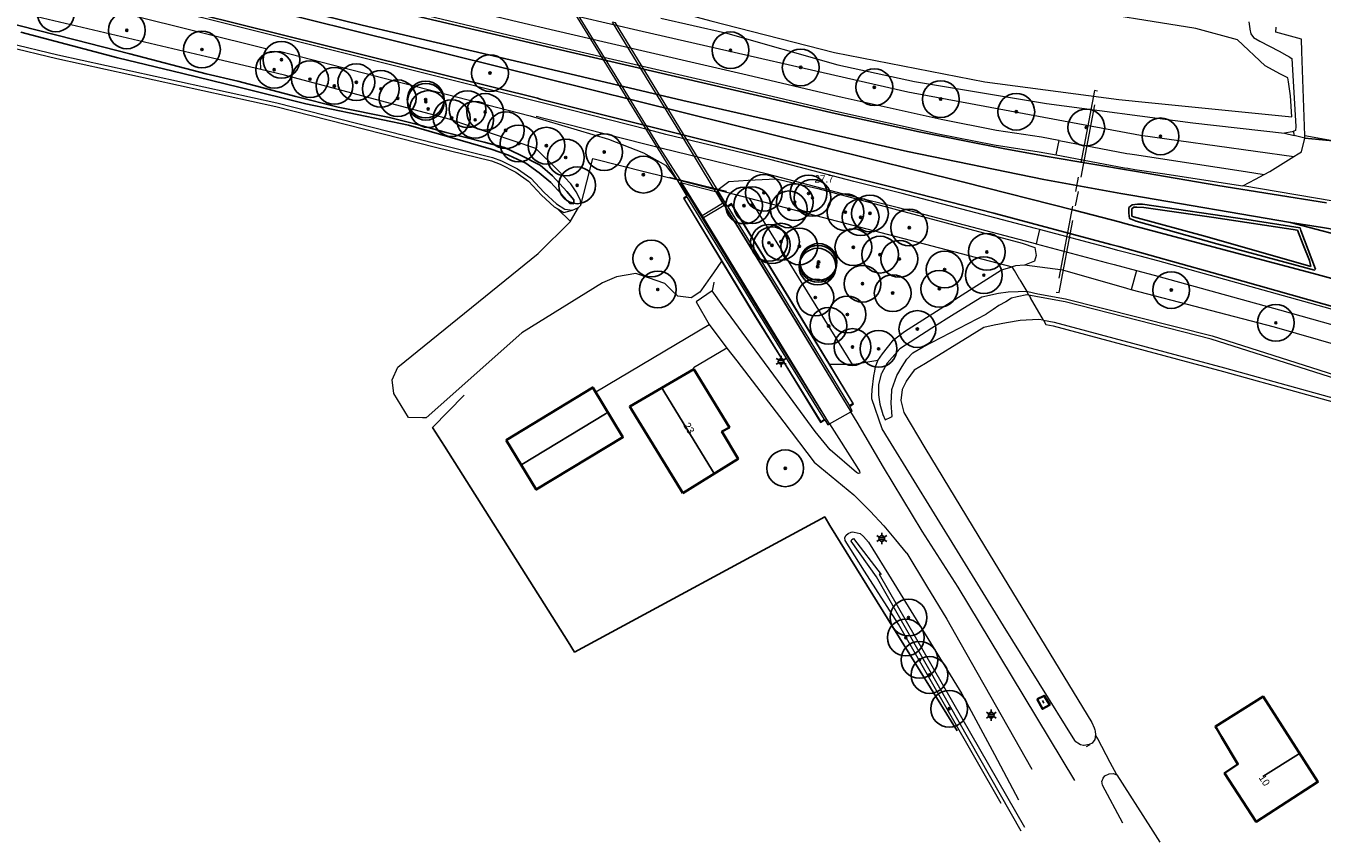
# Model space of a CAD drawing. Header units: metres. Extents: x 169249 to 194689, y 406250 to 412203.
# Tile 4 of 26: x 172276 to 172452, y 406494 to 406605. Entities that reach past the tile are written whole.
import ezdxf
from ezdxf.enums import TextEntityAlignment as Align

# ---------------------------------------------------------------- set-up
doc = ezdxf.new("R2010")
doc.units = ezdxf.units.M
doc.linetypes.add('AM-AS', pattern=[16, 10, -2, 2, -2])
doc.layers.get('0').update_dxf_attribs({"lineweight": 25})
for name, color, linetype, lineweight in [('B-WE-AM-AS_KUNSTWERK_DUIKER-GV', 10, 'AM-AS', 18), ('B-WE-BV-LEUNING-G', 210, 'BV-LEUNING', 18), ('B-WE-GR-BOOM-S', 90, 'Continuous', 25), ('B-WE-GW-WATERGANG_INSTEEK-G', 160, 'Continuous', 18), ('B-WE-GW-WATERGANG_SLOOT_BODEM-G', 160, 'Continuous', 18), ('B-WE-GW-WATERGANG_WATERLIJN-G', 160, 'Continuous', 18), ('B-WE-IE-TERREINAFSCHEIDING_KUNSTMATIG_MUUR-GV', 90, 'IE-TERREINAFSCHEIDING-KUNSTMATIG-DICHT', 18), ('B-WE-KL-ET_LS_OV_LICHTMAST-S', 190, 'Continuous', 25), ('B-WE-KW-KUNSTWERK_TUNNEL-G', 170, 'Continuous', 18), ('B-WE-OG-TOPOGRAFIE-G', 7, 'Continuous', 18), ('B-WE-OG-TOPOGRAFIE_BEBOUWING-G', 1, 'Continuous', 35), ('B-WE-OG-TOPOGRAFIE_CULTUURSCHEIDING-G', 7, 'Continuous', 18), ('B-WE-OG-TOPOGRAFIE_TERREIN_GROEN-GV', 92, 'Continuous', 18), ('B-WE-OG-TOPOGRAFIE_TERREIN_GROEN_BOS-GV', 92, 'Continuous', 18), ('B-WE-OG-TOPOGRAFIE_WATER-GV', 160, 'Continuous', 18), ('B-WE-OG-TOPOGRAFIE_WEG_BERM-GV', 62, 'Continuous', 18), ('B-WE-OG-TOPOGRAFIE_WEG_RIJWEG-GV', 252, 'Continuous', 18), ('B-WE-OG-TOPOGRAFIE_WEG_RIJWIELPAD-G', 51, 'Continuous', 18), ('B-WE-OG-TOPOGRAFIE_WEG_RIJWIELPAD-GV', 51, 'Continuous', 18), ('B-WE-OG-TOPOGRAFIE_WEG_VERHARD-G', 252, 'Continuous', 18)]:
    doc.layers.add(name, color=color, linetype=linetype, lineweight=lineweight)
for name, color, linetype in [('B-WE-IE-TERREINAFSCHEIDING_KUNSTMATIG_HEKWERK_RASTER-G', 7, 'Continuous'), ('B-WE-KG-KADASTRAAL_NOK-G', 7, 'Continuous'), ('B-WE-OG-TOPOGRAFIE_WATER_SLOOT-GV', 7, 'Continuous'), ('B-WE-OG-TOPOGRAFIE_WEG_INRIT-GV', 7, 'Continuous'), ('B-WE-OG-TOPOGRAFIE_WEG_VERKEERSEILAND-GV', 7, 'Continuous'), ('B-WE-VW-MARKERING-G', 7, 'Continuous'), ('Label_Nummeraanduidingreeks', 7, 'Continuous'), ('Label_Puntobject', 7, 'Continuous')]:
    doc.layers.add(name, color=color, linetype=linetype)
doc.styles.add('NLCS-ISO', font='txt')
doc.linetypes.add('BV-LEUNING', pattern='A,1,[69,NLCS.SHX,S=0.2,R=0,X=0,Y=0],1', length=2)
doc.linetypes.add('IE-TERREINAFSCHEIDING-KUNSTMATIG-DICHT', pattern='A,8,-1,[82,NLCS.SHX,S=0.75,R=90,X=0,Y=0],-1', length=10)

# ---------------------------------------------------------------- blocks, each defined once
blk = doc.blocks.new('SGR-BOOM_01')
at = {"ltscale": 0.1}
h = blk.add_hatch(color=256, dxfattribs=at)
edge = h.paths.add_edge_path()
edge.add_arc((0, 0), 0.15, 0, 360)
for radius in [2.5, 0.045]:
    blk.add_circle((0, 0), radius)
blk.add_circle((0, 0), 0.15, dxfattribs=at)
blk = doc.blocks.new('B-SIE-WEG_LICHTMAST-SO')
at = {"ltscale": 0.1}
for p, q in [((-0.33, 0.19), (-0.67, 0.39)), ((0, 0.39), (0, 0.77)), ((0.33, 0.19), (0.67, 0.39)), ((-0.33, -0.19), (-0.67, -0.39)), ((0, -0.39), (0, -0.77)), ((0.33, -0.19), (0.67, -0.39))]:
    blk.add_line(p, q, dxfattribs=at)
at = {"flags": 128}
for points in [[(-0.35, 0.15), (0.35, 0.15)], [(-0.35, -0.15), (0.35, -0.15)]]:
    blk.add_lwpolyline(points, dxfattribs=at)
at = {"ltscale": 0.1}
blk.add_circle((0, 0), 0.386, dxfattribs=at)
at = {"style": 'NLCS-ISO'}
blk.add_attdef('TYPE', text='', height=0.549, dxfattribs=at).set_placement((0, 0.77), align=Align.BOTTOM_CENTER)

msp = doc.modelspace()

# ---------------------------------------------------------------- linework, layer by layer
at = {"layer": 'B-WE-AM-AS_KUNSTWERK_DUIKER-GV'}
msp.add_polyline3d([(172421.39, 406596.05, 15.62), (172421, 406596.13, 15.62), (172415.79, 406568.71, 15.63), (172416.18, 406568.64, 15.63), (172421.39, 406596.05, 15.62)], dxfattribs=at)
at = {"layer": 'B-WE-BV-LEUNING-G'}
for p, q in [((172364.13, 406584.08, 16.99), (172363.22, 406584.31, 17)), ((172369.83, 406582.65, 16.92), (172364.13, 406584.08, 16.99)), ((172370.97, 406582.37, 16.9), (172369.83, 406582.65, 16.92))]:
    msp.add_line(p, q, dxfattribs=at)
msp.add_polyline3d([(172369.75, 406582.6, 17), (172364.68, 406583.89, 17), (172364.18, 406584.01, 17)], dxfattribs=at)
at = {"layer": 'B-WE-GW-WATERGANG_INSTEEK-G'}
for points in [[(172441.96, 406605.48, 17.76), (172442.11, 406604.54, 17.76), (172442.12, 406604.49, 17.76), (172442.25, 406603.82, 17.75), (172442.59, 406603.35, 17.75), (172443.47, 406602.83, 17.77), (172446.09, 406601.46, 17.81), (172447.14, 406600.91, 17.91), (172447.39, 406600.75, 17.92), (172447.47, 406600.71, 17.93), (172447.82, 406600.49, 17.82), (172448.34, 406591.21, 17.38), (172448.29, 406590.68, 17.53), (172448.1, 406590.6, 17.51)], [(172448.1, 406590.6, 17.51), (172447.86, 406590.5, 17.49), (172446.8, 406590.31, 17.46)], [(172391.54, 406559.4, 17.07), (172392.14, 406560.31, 17.07), (172393.51, 406562.03, 17.08), (172393.62, 406562.18, 17.08), (172395.15, 406563.32, 17.09), (172408.33, 406571.72, 17.31), (172409.81, 406572.15, 17.32)], [(172414.03, 406564.87, 17.11), (172413.35, 406564.99, 17.1), (172410.87, 406564.86, 17.09), (172409.03, 406564.5, 17.08), (172407.33, 406564.22, 17.05), (172405.94, 406563.89, 17.02), (172404.02, 406562.71, 17.03), (172397.99, 406559.01, 17.06), (172396.45, 406558.06, 17.06), (172395.98, 406557.39, 17.06), (172395.4, 406556.57, 17.06), (172395.39, 406556.55, 17.06), (172394.83, 406555.43, 17.05), (172394.65, 406553.95, 17.03), (172395.08, 406552.34, 17.02), (172397.91, 406547.51, 17.04), (172406.04, 406534.13, 17), (172420.63, 406510.15, 17.03), (172420.93, 406509.42, 16.97), (172421.02, 406509.13, 16.94), (172421.07, 406508.97, 16.93), (172421.14, 406508.49, 16.88)], [(172421.14, 406508.49, 16.88), (172421.05, 406507.84, 16.86), (172420.65, 406507.33, 16.84), (172420.24, 406507.15, 16.84), (172419.56, 406507.03, 16.84), (172419.49, 406507.04, 16.84), (172419.06, 406507.12, 16.84), (172418.73, 406507.34, 16.84), (172418.43, 406507.53, 16.84), (172418.29, 406507.7, 16.84), (172408.63, 406523.32, 16.84), (172392.98, 406548.68, 16.84), (172392.11, 406550.09, 16.84), (172390.71, 406554.17, 16.88), (172390.73, 406554.56, 16.9), (172390.77, 406555.41, 16.95), (172390.99, 406557.29, 17.03), (172391.11, 406557.93, 17.04), (172391.22, 406558.55, 17.04), (172391.54, 406559.4, 17.07)], [(172408.28, 406499.15, 16.59), (172394.34, 406523.54, 16.6), (172389.71, 406530.75, 16.56), (172387.07, 406534.93, 16.57), (172387.05, 406535.27, 16.61), (172387.04, 406535.32, 16.61), (172387.23, 406535.65, 16.62), (172387.5, 406535.86, 16.63), (172387.92, 406536.04, 16.66), (172388.07, 406536.07, 16.74), (172388.31, 406536.06, 16.78), (172389.11, 406535.86, 16.79), (172389.58, 406535.45, 16.79), (172390.28, 406534.66, 16.79), (172390.86, 406533.71, 16.79), (172392.96, 406530.3, 16.79), (172402.96, 406514.07, 16.81), (172407.38, 406505.79, 16.75), (172410.67, 406499.63, 16.7)], [(172424.84, 406496.45, 16.76), (172422.07, 406501.62, 16.81), (172422, 406502.17, 16.82), (172422.01, 406502.21, 16.82), (172422.15, 406502.59, 16.82), (172422.41, 406502.89, 16.83), (172422.97, 406503.15, 16.85), (172423.52, 406503.21, 16.87), (172424, 406503.05, 16.89)], [(172424, 406503.05, 16.89), (172428.61, 406495.85, 16.8), (172429.87, 406493.88, 16.77)]]:
    msp.add_polyline3d(points, dxfattribs=at)
at = {"layer": 'B-WE-GW-WATERGANG_SLOOT_BODEM-G'}
for p, q in [((172412.04, 406568.29, 15.11), (172411.77, 406568.77, 15.28)), ((172419.9, 406506.88, 15.95), (172420.39, 406507.14, 15.9))]:
    msp.add_line(p, q, dxfattribs=at)
for points in [[(172363.1, 406607.17, 15.68), (172363.34, 406607.11, 15.68), (172366.97, 406606.1, 15.59), (172368.81, 406605.59, 15.55), (172385.64, 406601.28, 15.63), (172406.09, 406597.31, 15.74), (172424.3, 406594.9, 15.69), (172428.33, 406594.5, 15.73), (172447.82, 406592.55, 15.94), (172447.63, 406595.42, 15.84), (172447.36, 406597.3, 15.82), (172447.29, 406597.83, 15.81), (172446.29, 406598.34, 15.89)], [(172411.77, 406568.77, 15.28), (172410.61, 406568.74, 15.28), (172409.25, 406568.69, 15.28), (172407.91, 406568.49, 15.28), (172405.66, 406568.02, 15.73)], [(172412.04, 406568.29, 15.11), (172411.8, 406568.34, 15.11), (172410.46, 406568.08, 15.11), (172409.72, 406567.86, 15.11), (172408.94, 406567.39, 15.11), (172407.98, 406566.86, 15.11), (172407.2, 406566.34, 15.39), (172406.68, 406565.99, 15.58), (172406.26, 406565.71, 15.73)], [(172411.01, 406495.35, 15.49), (172391.33, 406529.96, 15.46), (172387.89, 406534.8, 15.72), (172388.01, 406535.05, 15.74), (172388.22, 406535.17, 15.71), (172391.99, 406530.28, 15.6), (172391.7, 406530.34, 15.53), (172411.46, 406495.92, 15.54)]]:
    msp.add_polyline3d(points, dxfattribs=at)
at = {"layer": 'B-WE-GW-WATERGANG_WATERLIJN-G'}
for points in [[(172446.29, 406598.34, 15.89), (172444.2, 406599.49, 15.94), (172440.41, 406603.02, 15.98), (172434.74, 406604.57, 16.01), (172417.24, 406607.39, 16.02)], [(172405.66, 406568.02, 15.73), (172401.91, 406565.68, 15.73), (172398.89, 406563.79, 15.73), (172394.52, 406560.99, 15.73), (172392.81, 406559.04, 15.73), (172392.04, 406557.65, 15.73), (172392, 406557.58, 15.73), (172391.98, 406557.54, 15.73), (172391.61, 406556.13, 15.73), (172391.61, 406555.96, 15.73), (172391.6, 406554.71, 15.73), (172391.8, 406553.44, 15.73), (172392.19, 406552.05, 15.73), (172392.52, 406551.32, 15.73), (172393.28, 406551.7, 15.73), (172393.47, 406551.8, 15.73), (172393.32, 406553.59, 15.73), (172393.43, 406555.31, 15.73), (172393.44, 406555.43, 15.73), (172394.1, 406557.35, 15.73), (172394.85, 406558.6, 15.73), (172395.46, 406559.6, 15.73), (172396.29, 406560.45, 15.73), (172397.69, 406561.26, 15.73), (172406.26, 406565.71, 15.73)]]:
    msp.add_polyline3d(points, dxfattribs=at)
at = {"layer": 'B-WE-IE-TERREINAFSCHEIDING_KUNSTMATIG_HEKWERK_RASTER-G'}
msp.add_polyline3d([(172402.31, 406509.01, 16.63), (172385, 406536.97, 16.61), (172384.3, 406538.11, 16.61), (172350.31, 406519.73, 16.51), (172349.44, 406521.11, 16.52), (172346.7, 406525.44, 16.54), (172332.61, 406547.73, 16.65), (172330.99, 406550.3, 16.67), (172335.31, 406554.7, 16.67)], dxfattribs=at)
at = {"layer": 'B-WE-IE-TERREINAFSCHEIDING_KUNSTMATIG_MUUR-GV'}
for p, q in [((172364.18, 406584.01, 17), (172365.56, 406581.74, 15.98)), ((172367.65, 406579.12, 13.89), (172364.89, 406583.57, 13.89)), ((172364.89, 406583.57, 13.89), (172369.46, 406582.41, 13.87)), ((172369.46, 406582.41, 13.87), (172370.43, 406580.81, 13.87)), ((172370.43, 406580.81, 13.87), (172370.63, 406580.51, 13.76)), ((172367.81, 406578.83, 13.9), (172367.65, 406579.12, 13.89)), ((172384.94, 406550.78, 15.94), (172367.81, 406578.83, 13.9))]:
    msp.add_line(p, q, dxfattribs=at)
for points in [[(172384.94, 406550.78, 15.94), (172376.64, 406564.14, 15.91), (172373.41, 406569.42, 15.91), (172369.04, 406576.54, 15.91), (172365.87, 406581.72, 15.91), (172364.71, 406583.62, 13.75), (172364.89, 406583.57, 13.89)], [(172369.46, 406582.41, 13.87), (172369.58, 406582.38, 13.75), (172370.74, 406580.44, 15.86), (172374.68, 406574.08, 15.86), (172378.21, 406568.33, 15.86), (172387.85, 406552.42, 15.94)], [(172371.07, 406580.38, 15.86), (172370.95, 406580.57, 15.86), (172369.75, 406582.6, 17)], [(172370.63, 406580.51, 13.76), (172378.2, 406568.26, 14.85), (172387.85, 406552.42, 15.94)], [(172387.85, 406552.42, 15.94), (172387.98, 406552.5, 15.94), (172388.06, 406552.55, 15.94), (172387.7, 406553.14, 15.93)], [(172384.32, 406551.31, 15.94), (172384.73, 406550.65, 15.94), (172384.86, 406550.73, 15.94), (172384.94, 406550.78, 15.94)]]:
    msp.add_polyline3d(points, dxfattribs=at)
at = {"layer": 'B-WE-KG-KADASTRAAL_NOK-G'}
for p, q in [((172413.91, 406513.13, 18.77), (172414.11, 406512.8, 18.77)), ((172448.72, 406505.86, 23.35), (172443.89, 406502.8, 23.35))]:
    msp.add_line(p, q, dxfattribs=at)
for points in [[(172369.27, 406544.03, 23.18), (172369.04, 406544.4, 23.18), (172362.44, 406555.24, 23.2), (172362.21, 406555.61, 23.2)], [(172354.64, 406552.24, 21.56), (172354.5, 406552.16, 21.56), (172343.13, 406545.26, 21.54)]]:
    msp.add_polyline3d(points, dxfattribs=at)
at = {"layer": 'B-WE-KW-KUNSTWERK_TUNNEL-G', "linetype": 'Continuous'}
for p, q in [((172364.7, 406583.88, 17), (172369.27, 406582.72, 17)), ((172369.27, 406582.72, 17), (172369.75, 406582.6, 17))]:
    msp.add_line(p, q, dxfattribs=at)
for points in [[(172350.65, 406606.57, 16.99), (172350.3, 406606.66, 16.99), (172364.18, 406584.01, 17), (172364.68, 406583.89, 17), (172364.7, 406583.88, 17)], [(172369.75, 406582.6, 17), (172355.86, 406605.33, 16.98), (172355.47, 406605.42, 16.98)]]:
    msp.add_polyline3d(points, dxfattribs=at)
at = {"layer": 'B-WE-OG-TOPOGRAFIE-G'}
msp.add_polyline3d([(172369.24, 406570.05, 17.19), (172369.23, 406569.99, 17.18), (172369, 406568.87, 16.98)], dxfattribs=at)
at = {"layer": 'B-WE-OG-TOPOGRAFIE_BEBOUWING-G'}
for points in [[(172365.02, 406541.34, 19.54), (172372.53, 406546, 19.54), (172370.34, 406549.74, 19.54), (172371.36, 406550.29, 19.54), (172366.51, 406558.22, 19.54), (172357.8, 406553.16, 19.54), (172358.13, 406552.61, 19.54), (172364.74, 406541.79, 19.54), (172365.02, 406541.34, 19.54)], [(172340.98, 406548.57, 19.08), (172352.77, 406555.73, 19.08), (172356.87, 406548.95, 19.08), (172345.08, 406541.84, 19.08), (172340.98, 406548.57, 19.08)], [(172413.21, 406513.32, 18.64), (172414.16, 406513.79, 18.61), (172414.9, 406512.54, 18.64), (172413.9, 406512, 18.64), (172413.21, 406513.32, 18.64)], [(172437.58, 406509.37, 20.65), (172437.43, 406509.62, 20.62), (172443.92, 406513.68, 20.62), (172451.35, 406502.07, 21.98), (172442.94, 406496.65, 21.98), (172438.66, 406503.27, 24.14), (172440.47, 406504.48, 21.29), (172438.27, 406508.2, 20.8), (172437.58, 406509.37, 20.65)]]:
    msp.add_polyline3d(points, dxfattribs=at)
at = {"layer": 'B-WE-OG-TOPOGRAFIE_CULTUURSCHEIDING-G'}
for points in [[(172349.74, 406578.32, 16.45), (172349.76, 406578.34, 16.45), (172350.83, 406580.21, 16.58)], [(172370.28, 406572.92, 16.06), (172369.18, 406571.33, 16.61), (172368.73, 406570.67, 16.84), (172368.11, 406569.79, 16.81), (172367.33, 406568.67, 16.77), (172366.17, 406567.94, 16.94), (172364.34, 406568.17, 16.91), (172363.54, 406568.94, 16.92), (172362.58, 406569.88, 16.93), (172360.33, 406570.64, 16.69), (172358.61, 406571.23, 16.51), (172356.02, 406570.79, 16.43), (172354.1, 406569.95, 16.43), (172343.14, 406563.18, 16.43), (172330.12, 406551.6, 16.52), (172329.64, 406551.6, 16.52), (172327.72, 406551.62, 16.51), (172325.74, 406554.9, 16.54), (172325.51, 406556.78, 16.54), (172326.26, 406558.47, 16.42), (172345.34, 406573.95, 16.18), (172349.74, 406578.32, 16.45)], [(172388.1, 406558.84, 16.84), (172386.04, 406558.86, 16.39), (172385.01, 406558.83, 16.11)], [(172391.54, 406559.4, 17.07), (172388.29, 406558.83, 16.88), (172388.1, 406558.84, 16.84)], [(172424, 406503.05, 16.89), (172423.13, 406504.71, 16.89), (172421.43, 406507.94, 16.88), (172421.14, 406508.49, 16.88)]]:
    msp.add_polyline3d(points, dxfattribs=at)
at = {"layer": 'B-WE-OG-TOPOGRAFIE_TERREIN_GROEN-GV'}
msp.add_line((172388.1, 406558.84, 2.56), (172374.08, 406581.47, 17.03), dxfattribs=at)
at = {"layer": 'B-WE-OG-TOPOGRAFIE_TERREIN_GROEN_BOS-GV'}
msp.add_line((172347.92, 406580.06, 16.52), (172349.74, 406578.32, 7.51), dxfattribs=at)
at = {"layer": 'B-WE-OG-TOPOGRAFIE_WATER-GV'}
for p, q in [((172446.8, 406590.31, 17.46), (172448.15, 406589.99, 17.43)), ((172448.15, 406589.99, 17.43), (172448.1, 406590.6, 13.05)), ((172350.01, 406579.85, 16.52), (172350.83, 406580.21, 16.58)), ((172350.83, 406580.21, 16.58), (172351.14, 406580.53, 16.73)), ((172410.83, 406570.38, 16.24), (172411.77, 406568.77, 15.28)), ((172412.04, 406568.29, 15.11), (172412.27, 406567.91, 15.33)), ((172414.03, 406564.87, 17.11), (172412.27, 406567.91, 15.33))]:
    msp.add_line(p, q, dxfattribs=at)
for points in [[(172152.47, 406631.69, 16.57), (172181.49, 406625.28, 16.76), (172218.49, 406616.5, 16.87), (172252.99, 406607.5, 16.98), (172280.04, 406600.98, 16.98), (172309.81, 406594.45, 16.45), (172331.5, 406588.9, 16.44), (172339.14, 406587.03, 16.55), (172340.37, 406586.55, 16.55), (172342.56, 406585.45, 16.56), (172344.36, 406584.18, 16.59), (172346.15, 406582.26, 16.57), (172347.83, 406580.7, 16.52), (172348.99, 406579.99, 16.51), (172350.01, 406579.85, 16.52)], [(172307.64, 406598.97, 17.09), (172300.32, 406600.71, 17.09), (172274.87, 406606.69, 17.03)], [(172362.01, 406605.99, 17.04), (172370.81, 406603.98, 17.03), (172386.09, 406599.64, 17.14), (172396.5, 406597.33, 17.17), (172414.46, 406594.37, 17.18), (172434.33, 406591.71, 17.04), (172446.8, 406590.31, 17.46)], [(172351.14, 406580.53, 16.73), (172351.15, 406580.78, 16.79), (172351.11, 406581.21, 16.89), (172350.5, 406582.33, 16.97), (172349.79, 406583.45, 17), (172348.05, 406585.24, 17.05), (172345.05, 406588.25, 17.12), (172333.26, 406592.23, 17.1), (172310.85, 406598.2, 17.09), (172307.64, 406598.97, 17.09)], [(172411.48, 406572.35, 17.32), (172410.23, 406572.27, 17.32), (172409.81, 406572.15, 17.32)], [(172410.83, 406570.38, 16.24), (172410.11, 406571.64, 16.99), (172409.81, 406572.15, 17.32)], [(172425.99, 406569.02, 17.33), (172425.36, 406569.18, 17.33), (172416.67, 406571.67, 17.33), (172411.48, 406572.35, 17.32)], [(172523.95, 406539.14, 17.19), (172521.54, 406539.58, 17.25), (172495.2, 406548.16, 17.37), (172483.32, 406552.27, 17.34), (172466.37, 406557.72, 17.31), (172460.71, 406559.54, 17.3), (172445.46, 406563.95, 17.27), (172425.99, 406569.02, 17.33)], [(172411.77, 406568.77, 15.28), (172411.9, 406568.77, 15.28), (172413.3, 406568.48, 15.26), (172417.06, 406567.8, 15.25), (172436.96, 406562.77, 15.17), (172470.25, 406552.15, 15.23), (172515.71, 406537.65, 15.32), (172523.19, 406536.53, 15.37)], [(172523.44, 406535.39, 15.56), (172515.72, 406537.16, 15.36), (172470.02, 406551.72, 15.15), (172436.84, 406562.3, 15), (172417.01, 406567.4, 15.1), (172413.25, 406568.08, 15.12), (172412.04, 406568.29, 15.11)], [(172414.03, 406564.87, 17.11), (172415.49, 406564.62, 17.12), (172438.66, 406558.41, 17.1), (172470.07, 406549.67, 17.1), (172514.04, 406534.99, 16.87), (172522.88, 406533.39, 17.06)]]:
    msp.add_polyline3d(points, dxfattribs=at)
at = {"layer": 'B-WE-OG-TOPOGRAFIE_WATER_SLOOT-GV'}
msp.add_polyline3d([(172275.01, 406604.08, 15.56), (172288.2, 406600.58, 15.65), (172297.06, 406598.44, 15.65), (172304.82, 406596.54, 15.65), (172313.77, 406594.33, 15.65), (172327.73, 406591.39, 15.65), (172338.94, 406588.15, 15.65), (172341.33, 406587.34, 15.63), (172343.66, 406586.22, 15.63), (172345.5, 406584.93, 15.63), (172347.08, 406583.62, 15.63), (172348.5, 406582.04, 15.63), (172349.66, 406580.75, 15.63), (172350.18, 406580.72, 15.63), (172350.18, 406581.26, 15.63), (172349.23, 406582.37, 15.63), (172347.3, 406584.51, 15.63), (172345.64, 406585.99, 15.63), (172342.85, 406587.39, 15.63), (172340.77, 406588.39, 15.63), (172338.02, 406589.08, 15.65), (172332.84, 406590.43, 15.65), (172328.77, 406591.54, 15.65), (172325.12, 406592.45, 15.65), (172318.17, 406593.88, 15.65), (172312.39, 406595.3, 15.65), (172304.51, 406597.38, 15.65), (172300.2, 406598.38, 15.65), (172289.84, 406601.1, 15.56), (172282.39, 406603.02, 15.57), (172267.23, 406606.86, 15.57)], dxfattribs=at)
at = {"layer": 'B-WE-OG-TOPOGRAFIE_WEG_BERM-GV'}
for p, q in [((172415.76, 406587.36, 17.29), (172416.19, 406589.32, 17.29)), ((172449.58, 406589.65, 17.41), (172448.15, 406589.99, 17.43)), ((172364.13, 406584.08, 17.01), (172364.18, 406584.01, 17)), ((172365.59, 406581.68, 15.95), (172365.56, 406581.74, 15.98)), ((172369.75, 406582.6, 17), (172369.83, 406582.65, 17)), ((172369.75, 406582.6, 17), (172374.08, 406581.47, 17.03)), ((172374.08, 406581.47, 17.03), (172409.81, 406572.15, 17.32)), ((172371.07, 406580.38, 15.86), (172371.12, 406580.3, 15.86)), ((172413.49, 406577.21, 17.27), (172413.06, 406575.25, 17.27)), ((172426.68, 406571.65, 17.26), (172425.99, 406569.02, 17.33)), ((172387.66, 406553.21, 15.93), (172387.7, 406553.14, 15.93)), ((172384.32, 406551.31, 15.94), (172384.29, 406551.36, 15.94))]:
    msp.add_line(p, q, dxfattribs=at)
for points in [[(172413.49, 406577.21, 17.27), (172412.98, 406577.34, 17.27), (172394.83, 406582.11, 17.25), (172388.27, 406583.74, 17.25), (172377.04, 406586.69, 17.24), (172362.7, 406590.16, 17.19), (172360.35, 406590.76, 17.2), (172346.99, 406594.19, 17.2), (172345.55, 406594.55, 17.2), (172328.71, 406598.78, 17.18), (172308.98, 406603.69, 17.12), (172290.24, 406608.35, 17.02), (172287.42, 406609.06, 17.02), (172270.76, 406613.21, 17.01), (172250.46, 406618.23, 16.99), (172228.14, 406623.8, 16.95), (172205.98, 406629.22, 16.92), (172202.4, 406630.06, 16.92), (172190.34, 406632.88, 16.9)], [(172152.24, 406631.23, 16.39), (172160.36, 406629.43, 16.49), (172181.38, 406624.79, 16.76), (172218.36, 406616.02, 16.87), (172252.87, 406607.01, 16.98), (172279.93, 406600.49, 16.98), (172309.69, 406593.96, 16.45), (172331.38, 406588.41, 16.44), (172338.99, 406586.55, 16.55), (172340.17, 406586.09, 16.55), (172342.3, 406585.02, 16.56), (172344.03, 406583.8, 16.59), (172345.8, 406581.91, 16.57), (172347.53, 406580.3, 16.52), (172347.92, 406580.06, 16.52)], [(172308.5, 406601.75, 17.12), (172289.76, 406606.41, 17.02), (172286.93, 406607.12, 17.02), (172270.27, 406611.27, 17.01), (172249.98, 406616.29, 16.99), (172227.66, 406621.86, 16.95), (172205.51, 406627.28, 16.92), (172201.94, 406628.11, 16.92), (172189.89, 406630.93, 16.9)], [(172308.01, 406613.77, 17.11), (172308.66, 406616.29, 17.18), (172346.9, 406607.13, 17.28), (172350.9, 406606.19, 16.99), (172359.49, 406604.19, 17.29), (172395.59, 406595.96, 17.32), (172427.24, 406590.07, 17.33), (172448.08, 406587.14, 17.29)], [(172416.19, 406589.32, 17.29), (172416.13, 406589.33, 17.29), (172413.78, 406589.77, 17.29), (172407.67, 406590.69, 17.33), (172400.16, 406592.18, 17.33), (172386.66, 406595.18, 17.26), (172385.66, 406595.41, 17.26), (172373.78, 406598.21, 17.25), (172354.71, 406602.62, 17.22), (172347.72, 406604.24, 17.21), (172342.66, 406605.42, 17.2), (172310.22, 406613.22, 17.11), (172308.01, 406613.77, 17.11)], [(172307.51, 406611.83, 17.11), (172309.75, 406611.27, 17.11), (172342.2, 406603.47, 17.2), (172347.27, 406602.3, 17.21), (172354.26, 406600.68, 17.22), (172373.32, 406596.26, 17.25), (172385.21, 406593.46, 17.26), (172386.23, 406593.23, 17.26), (172399.75, 406590.23, 17.33), (172407.33, 406588.72, 17.33), (172413.44, 406587.8, 17.29), (172415.76, 406587.36, 17.29)], [(172307.64, 406598.97, 17.09), (172307.58, 406600.27, 17.11), (172308.19, 406601.22, 17.15), (172309.77, 406601.44, 17.12), (172310.18, 406601.49, 17.18), (172344.25, 406592.66, 17.24), (172354.89, 406589.53, 17.29), (172359.65, 406587.65, 17.3), (172362.65, 406585.99, 17.24), (172364.13, 406584.08, 17.01)], [(172413.06, 406575.25, 17.27), (172412.98, 406575.27, 17.27), (172412.47, 406575.41, 17.27), (172394.33, 406580.17, 17.25), (172387.78, 406581.8, 17.25), (172376.55, 406584.75, 17.24), (172362.22, 406588.22, 17.19), (172359.85, 406588.82, 17.2), (172346.5, 406592.25, 17.2), (172345.06, 406592.61, 17.2)], [(172416.19, 406589.32, 17.29), (172425.4, 406587.58, 17.29), (172425.8, 406587.52, 17.29), (172426.75, 406587.37, 17.29), (172430.53, 406586.8, 17.29), (172441.49, 406585.12, 17.27), (172444.05, 406584.69, 17.28)], [(172448.08, 406587.14, 17.29), (172448.68, 406587.51, 17.3), (172449.14, 406587.8, 17.31), (172449.58, 406589.65, 17.41)], [(172351.14, 406580.53, 16.73), (172352.77, 406586.86, 17.42), (172360.13, 406585.02, 17.15), (172364.18, 406584.01, 17)], [(172415.76, 406587.36, 17.29), (172425.07, 406585.61, 17.29), (172425.5, 406585.54, 17.29), (172426.45, 406585.4, 17.29), (172430.22, 406584.82, 17.29), (172441.17, 406583.15, 17.27)], [(172444.05, 406584.69, 17.28), (172444.83, 406585.1, 17.25), (172448.08, 406587.14, 17.29)], [(172369.83, 406582.65, 17), (172371.29, 406583.74, 17.04), (172373.88, 406583.93, 17.11), (172377.72, 406584.11, 17.38), (172383.35, 406582.8, 17.24), (172411.16, 406575.38, 17.26), (172412.85, 406574.78, 17.26), (172413.06, 406573.66, 17.2), (172412.82, 406572.91, 17.26), (172411.48, 406572.35, 17.32)], [(172441.17, 406583.15, 17.27), (172442.89, 406584.07, 17.26), (172444.05, 406584.69, 17.28)], [(172365.56, 406581.74, 15.98), (172365.11, 406581.46, 16.05), (172370.28, 406572.92, 16.06)], [(172374.99, 406565.34, 15.99), (172365.2, 406581.45, 15.82), (172365.59, 406581.68, 15.95)], [(172384.29, 406551.36, 15.94), (172376.43, 406564.01, 15.91), (172373.2, 406569.29, 15.91), (172368.83, 406576.41, 15.91), (172365.65, 406581.59, 15.91), (172365.59, 406581.68, 15.95)], [(172347.92, 406580.06, 16.52), (172348.82, 406579.51, 16.51), (172350.01, 406579.85, 16.52)], [(172385.01, 406558.83, 16.11), (172379.95, 406567.14, 16.12), (172371.64, 406580.74, 16.08), (172371.07, 406580.38, 15.86)], [(172371.12, 406580.3, 15.86), (172371.62, 406580.59, 16), (172379.86, 406567.11, 16)], [(172371.12, 406580.3, 15.86), (172374.89, 406574.21, 15.86), (172378.42, 406568.46, 15.86), (172387.66, 406553.21, 15.93)], [(172557.78, 406535.89, 17.45), (172554.04, 406537.05, 17.46), (172551.28, 406537.89, 17.46), (172542.95, 406540.46, 17.47), (172527.58, 406544.97, 17.46), (172510.85, 406549.85, 17.44), (172494.87, 406554.44, 17.38), (172481.1, 406558.39, 17.34), (172479.18, 406558.94, 17.33), (172464.41, 406563.23, 17.27), (172446.68, 406568.21, 17.25), (172429.6, 406572.95, 17.26), (172427.19, 406573.58, 17.26), (172424.17, 406574.38, 17.26), (172423.08, 406574.67, 17.26), (172413.49, 406577.21, 17.27)], [(172413.06, 406575.25, 17.27), (172422.57, 406572.73, 17.26), (172423.66, 406572.45, 17.26), (172426.68, 406571.65, 17.26)], [(172370.28, 406572.92, 16.06), (172374.87, 406565.35, 16.07), (172378.6, 406559.33, 16.05), (172383.75, 406550.97, 16.11), (172384.32, 406551.31, 15.94)], [(172426.68, 406571.65, 17.26), (172429.08, 406571.01, 17.26), (172446.14, 406566.28, 17.25), (172463.86, 406561.31, 17.27), (172478.62, 406557.02, 17.33), (172480.55, 406556.47, 17.34), (172494.32, 406552.52, 17.38), (172510.29, 406547.93, 17.44), (172527.02, 406543.05, 17.46), (172542.37, 406538.55, 17.47), (172550.7, 406535.98, 17.46), (172553.45, 406535.14, 17.46), (172557.18, 406533.98, 17.45)], [(172379.86, 406567.11, 16), (172388.15, 406553.54, 16), (172387.66, 406553.21, 15.93)], [(172384.29, 406551.36, 15.94), (172383.82, 406551.07, 16.05), (172374.99, 406565.34, 15.99)], [(172414.03, 406564.87, 17.11), (172414.35, 406564.31, 17.11), (172415.38, 406564.13, 17.12), (172438.53, 406557.92, 17.1), (172469.92, 406549.19, 17.1), (172513.93, 406534.5, 16.87)], [(172387.7, 406553.14, 15.93), (172388.24, 406553.5, 16.09), (172385.01, 406558.83, 16.11)]]:
    msp.add_polyline3d(points, dxfattribs=at)
at = {"layer": 'B-WE-OG-TOPOGRAFIE_WEG_INRIT-GV'}
msp.add_line((172453.37, 406589.29, 17.44), (172449.58, 406589.65, 17.41), dxfattribs=at)
at = {"layer": 'B-WE-OG-TOPOGRAFIE_WEG_RIJWEG-GV'}
msp.add_line((172458.69, 406580.18, 17.29), (172441.17, 406583.15, 17.27), dxfattribs=at)
at = {"layer": 'B-WE-OG-TOPOGRAFIE_WEG_RIJWIELPAD-G'}
msp.add_line((172368.58, 406564.31, 16.91), (172371.01, 406561.08, 16.9), dxfattribs=at)
for points in [[(172369, 406568.87, 16.98), (172366.81, 406567.37, 16.98), (172368.58, 406564.31, 16.91)], [(172384.94, 406550.78, 15.94), (172388.65, 406544.91, 16.55), (172389.04, 406544.34, 16.65), (172389.06, 406544.07, 16.7), (172388.88, 406544.02, 16.71), (172388.88, 406544.02, 16.71), (172388.76, 406544.08, 16.71), (172388.62, 406544.16, 16.71), (172385.04, 406547.24, 16.63), (172382.99, 406549.75, 16.64), (172378.01, 406556.54, 16.78), (172374.21, 406561.72, 16.83), (172370.45, 406566.83, 16.89), (172369, 406568.87, 16.98)], [(172371.01, 406561.08, 16.9), (172372.34, 406559.35, 16.89), (172378.74, 406550.99, 16.83), (172382.87, 406545.55, 16.76), (172388.26, 406541.11, 16.79), (172390.47, 406538.92, 16.87), (172392.33, 406536.92, 16.96), (172393.91, 406535.02, 16.95), (172395.39, 406533.25, 16.95), (172395.45, 406533.17, 16.95), (172398.13, 406528.76, 16.93), (172400.9, 406524.19, 16.92), (172402.66, 406521.09, 16.91), (172412.46, 406503.78, 16.87)], [(172418.31, 406502.27, 16.84), (172409.68, 406516.55, 16.9), (172402.47, 406528.57, 16.94), (172397.54, 406536.2, 16.98), (172392.29, 406544.87, 16.66), (172388.72, 406551, 16.21), (172387.85, 406552.42, 15.94)]]:
    msp.add_polyline3d(points, dxfattribs=at)
at = {"layer": 'B-WE-OG-TOPOGRAFIE_WEG_RIJWIELPAD-GV'}
for p, q in [((172363.63, 406585.55, 13.88), (172364.7, 406583.88, 13.89)), ((172367.65, 406579.12, 13.89), (172370.43, 406580.81, 13.87)), ((172367.81, 406578.83, 13.9), (172370.63, 406580.51, 13.76)), ((172384.94, 406550.78, 15.94), (172387.85, 406552.42, 15.94))]:
    msp.add_line(p, q, dxfattribs=at)
for points in [[(172350.65, 406606.57, 13.91), (172352.82, 406603.03, 13.88), (172355.39, 406598.85, 13.84), (172360.43, 406590.63, 13.85), (172361.63, 406588.68, 13.85), (172363.63, 406585.55, 13.88)], [(172369.27, 406582.72, 13.87), (172364.59, 406590.48, 13.85), (172358.34, 406600.68, 13.84), (172355.47, 406605.42, 13.89)], [(172364.7, 406583.88, 13.89), (172364.89, 406583.57, 13.89), (172369.46, 406582.41, 13.87), (172369.27, 406582.72, 13.87)]]:
    msp.add_polyline3d(points, dxfattribs=at)
at = {"layer": 'B-WE-OG-TOPOGRAFIE_WEG_VERHARD-G'}
for p, q in [((172449.57, 406590, 17.5), (172453.36, 406589.33, 17.49)), ((172449.58, 406589.65, 17.41), (172449.57, 406590, 17.5)), ((172353.19, 406555.14, 17.11), (172368.58, 406564.31, 16.91)), ((172371.01, 406561.08, 16.9), (172366.48, 406558.38, 17))]:
    msp.add_line(p, q, dxfattribs=at)
msp.add_polyline3d([(172449.57, 406590, 17.5), (172449.19, 406601.45, 17.76), (172449.13, 406603.13, 17.8), (172445.62, 406604.05, 17.78), (172445.67, 406604.74, 17.77)], dxfattribs=at)
at = {"layer": 'B-WE-OG-TOPOGRAFIE_WEG_VERKEERSEILAND-GV'}
for points in [[(172451.01, 406571.8, 17.5), (172449.03, 406577.06, 17.51), (172448.93, 406577.43, 17.4), (172447.5, 406577.66, 17.39), (172441.7, 406578.6, 17.37), (172427.51, 406580.66, 17.42), (172426.81, 406580.68, 17.43), (172426.12, 406580.59, 17.43), (172425.65, 406580.2, 17.43), (172425.65, 406579.99, 17.43), (172425.65, 406579.43, 17.43), (172425.76, 406578.7, 17.43), (172426.63, 406578.35, 17.43), (172437.6, 406575.28, 17.34), (172450.88, 406571.69, 17.38), (172451.01, 406571.8, 17.5)], [(172450.4, 406572.19, 17.54), (172450.2, 406572.99, 17.56), (172449.33, 406575.14, 17.62), (172448.57, 406577.11, 17.52), (172437.19, 406578.83, 17.54), (172427.67, 406580.22, 17.58), (172426.73, 406580.27, 17.58), (172426.32, 406580.24, 17.58), (172426.07, 406580.05, 17.58), (172426.04, 406579.41, 17.55), (172426.08, 406579.05, 17.55), (172426.29, 406578.94, 17.55), (172436.29, 406576.21, 17.56), (172450.4, 406572.19, 17.54)]]:
    msp.add_polyline3d(points, dxfattribs=at)
at = {"layer": 'B-WE-VW-MARKERING-G', "linetype": 'Continuous'}
for points in [[(172452.54, 406580.86, 17.31), (172437.75, 406583.21, 17.27), (172426.4, 406585.14, 17.33), (172414.53, 406587.15, 17.31), (172408.81, 406588.2, 17.3), (172397.13, 406590.51, 17.33), (172385.74, 406592.99, 17.3), (172347.19, 406601.93, 17.28), (172315.93, 406609.31, 17.2), (172289.14, 406615.99, 17.14), (172251.29, 406625.39, 17.13), (172198.97, 406638.24, 17.16), (172191.94, 406639.81, 17.17), (172165.58, 406645.72, 17.2), (172144.82, 406649.81, 17.18), (172126.73, 406652.92, 17.19), (172102.99, 406656.63, 17.11), (172095.66, 406657.64, 17.12)], [(172095.66, 406650.81, 16.88), (172098.78, 406650.38, 16.89), (172113.66, 406648.16, 16.88), (172128.35, 406645.8, 16.85), (172140.39, 406643.75, 16.86), (172152.09, 406641.54, 16.93), (172169.87, 406637.86, 16.96), (172187.51, 406633.96, 16.98), (172190.43, 406633.28, 16.98), (172208.14, 406629.11, 16.94), (172287.52, 406609.45, 17.08), (172345.24, 406595.07, 17.27), (172345.64, 406594.97, 17.27), (172392.92, 406583.13, 17.31), (172407.32, 406579.42, 17.27), (172423.2, 406575.19, 17.31), (172424.3, 406574.89, 17.31), (172441.16, 406570.19, 17.33), (172481.2, 406558.86, 17.39)]]:
    msp.add_polyline3d(points, dxfattribs=at)
at = {"layer": 'B-WE-VW-MARKERING-G'}
for points in [[(172095.66, 406654.73, 17.04), (172104.88, 406653.43, 17.06), (172127.85, 406649.75, 17.09), (172152.11, 406645.42, 17.1), (172168.47, 406642.08, 17.09), (172186.62, 406638.11, 17.09), (172191.3, 406637.02, 17.09), (172206.15, 406633.55, 17.09), (172288.44, 406613.16, 17.14), (172321.41, 406605.03, 17.27), (172346.56, 406599.1, 17.32), (172365.02, 406594.78, 17.34), (172395.57, 406587.85, 17.34), (172414.08, 406584.04, 17.35), (172424.58, 406582.13, 17.35)], [(172424.33, 406578.24, 17.41), (172418.2, 406579.85, 17.35), (172403.22, 406583.66, 17.36), (172346.27, 406597.81, 17.32), (172288.21, 406612.25, 17.11), (172267.16, 406617.49, 17.12), (172205.91, 406632.62, 17.04), (172191.08, 406636.08, 17.06), (172168.43, 406641.13, 17.05), (172151.74, 406644.55, 17.03), (172126.57, 406649.05, 16.98), (172104.73, 406652.45, 17.01), (172095.66, 406653.75, 16.99)], [(172447.62, 406578.19, 17.37), (172425.91, 406581.9, 17.36), (172424.58, 406582.13, 17.35)], [(172424.33, 406578.24, 17.41), (172425.13, 406578.02, 17.41), (172450.75, 406571.23, 17.39), (172469.65, 406566.06, 17.43)], [(172524.33, 406561.76, 17.47), (172518.59, 406563.91, 17.45), (172514.54, 406565.27, 17.43), (172506.58, 406566.97, 17.44), (172496.46, 406569.08, 17.39), (172485.09, 406571.39, 17.41), (172483.8, 406571.64, 17.41), (172476.5, 406573.09, 17.41), (172468.48, 406574.6, 17.39), (172461.54, 406575.88, 17.38), (172451.97, 406577.51, 17.38), (172447.62, 406578.19, 17.37)], [(172447.62, 406578.19, 17.37), (172457.26, 406575.61, 17.36), (172483.09, 406568.17, 17.45), (172495.52, 406565.26, 17.5), (172520.79, 406559.88, 17.53), (172543.03, 406554.95, 17.53)]]:
    msp.add_polyline3d(points, dxfattribs=at)

# ---------------------------------------------------------------- block references
at = {"layer": 'B-WE-GR-BOOM-S', "color": 7}
for p in [(172279.77, 406606.62, 16.93), (172289.42, 406604.31, 16.98), (172299.64, 406601.71, 16.98), (172310.45, 406600.31, 17.2), (172371.5, 406601.6, 17.04), (172309.46, 406598.95, 17), (172338.8, 406598.5, 17.2), (172381.04, 406599.27, 17.07), (172314.33, 406597.67, 17.04), (172317.65, 406596.75, 17.03), (172320.63, 406597.25, 17.03), (172323.96, 406596.36, 17.07), (172391.05, 406596.57, 17.13), (172326.25, 406595.07, 17.13), (172330.06, 406594.91, 17.13), (172330.08, 406594.6, 17.07), (172400.08, 406594.96, 17.23), (172330.4, 406593.61, 17.14), (172335.74, 406593.6, 17.26), (172338.14, 406593.21, 17.12), (172410.35, 406593.24, 17.04), (172333.59, 406592.38, 17.39), (172336.78, 406592.14, 17.07), (172419.87, 406591.1, 17.03), (172340.94, 406590.72, 17.1), (172429.96, 406589.89, 17.04), (172342.69, 406588.91, 16.79), (172346.47, 406588.62, 17.04), (172354.33, 406587.75, 17.42), (172349.1, 406587.01, 17.19), (172359.66, 406584.68, 17.49), (172350.65, 406583.23, 17.26), (172376.03, 406582.22, 17.16), (172373.34, 406580.47, 16.92), (172374.43, 406580.54, 17.03), (172380.24, 406580.94, 17.42), (172382.11, 406582.12, 17.42), (172382.64, 406581.53, 17.42), (172379.44, 406579.96, 17.42), (172387.12, 406579.58, 17.42), (172389.19, 406578.88, 17.42), (172390.46, 406579.41, 17.28), (172395.8, 406577.48, 17.4), (172376.73, 406575.4, 16.58), (172378.36, 406575.56, 16.79), (172377.13, 406575.07, 16.68), (172380.85, 406574.92, 17.03), (172388.2, 406574.8, 17.16), (172391.83, 406573.8, 17.39), (172406.35, 406574.17, 17.4), (172360.73, 406573.27, 17.06), (172383.34, 406572.17, 17.31), (172383.41, 406572.55, 17.29), (172383.47, 406572.8, 17.29), (172394.45, 406573.22, 17.4), (172400.61, 406571.77, 17.42), (172405.94, 406571, 17.29), (172361.61, 406569.06, 16.76), (172389.44, 406569.84, 17.32), (172393.55, 406568.57, 17.3), (172399.89, 406569.14, 17.31), (172431.42, 406568.98, 17.16), (172383.03, 406567.97, 17.28), (172387.39, 406565.66, 17.23), (172384.83, 406564.1, 17.24), (172396.9, 406563.68, 16.86), (172445.64, 406564.52, 17.13), (172388.08, 406561.23, 17.23), (172391.63, 406560.99, 17.19), (172378.94, 406544.73, 16.48), (172395.7, 406524.42, 16.04), (172395.34, 406521.7, 16.39), (172397.19, 406518.67, 16.39), (172398.54, 406516.61, 16.41), (172401.23, 406512.02, 16.4)]:
    msp.add_blockref('SGR-BOOM_01', p, dxfattribs=at)
at = {"layer": 'B-WE-KL-ET_LS_OV_LICHTMAST-S', "color": 7}
for p in [(172378.38, 406559.28, 16.13), (172392.06, 406535.18, 16.82), (172406.95, 406511.15, 16.66)]:
    msp.add_blockref('B-SIE-WEG_LICHTMAST-SO', p, dxfattribs=at)

# ---------------------------------------------------------------- texts
at = {"layer": 'Label_Nummeraanduidingreeks', "color": 7, "lineweight": 18}
for s, rotation, p in [('23', -58.7, (172365.86, 406550.2)), ('10', -57.5, (172444.09, 406502.28))]:
    msp.add_text(s, height=1, rotation=rotation, dxfattribs=at).set_placement(p, align=Align.MIDDLE)
at = {"layer": 'Label_Puntobject', "lineweight": 18}
msp.add_text('27.7', height=1, dxfattribs=at).set_placement((172384.21, 406584.11, 17.25), align=Align.MIDDLE)

doc.saveas('drawing.dxf')
